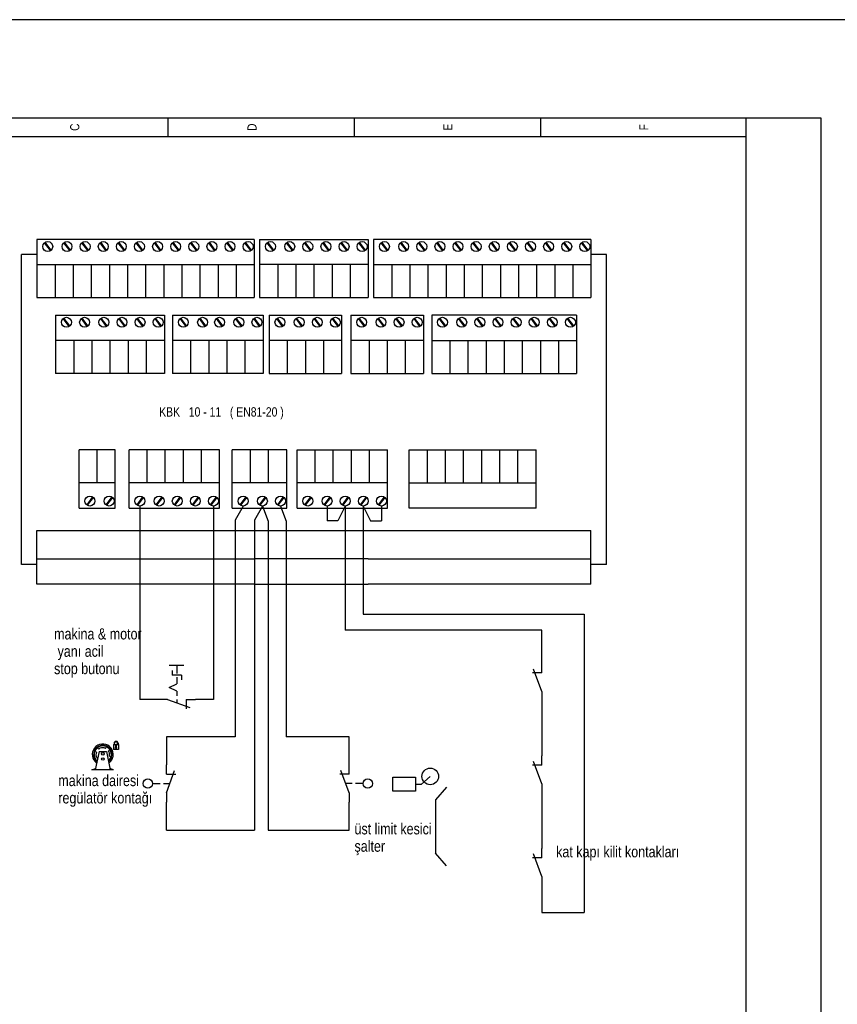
# Model space of a CAD drawing. Header units: centimetres. Extents: x 0 to 14570, y -30 to 2970.
# Tile 30 of 32: x 12740 to 13154, y 2471 to 2970. Entities that reach past the tile are written whole.
import ezdxf
from ezdxf.enums import TextEntityAlignment as Align

# ---------------------------------------------------------------- set-up
doc = ezdxf.new("R2010")
doc.units = ezdxf.units.CM
for name, color, linetype in [('ASN-CERCEVE', 7, 'CONTINUOUS'), ('ASN-ELEKTRIK', 3, 'CONTINUOUS'), ('ASN-ELEKTRIK-YAZI', 4, 'CONTINUOUS')]:
    doc.layers.add(name, color=color, linetype=linetype)
doc.styles.get("Standard").update_dxf_attribs({"font": 'arial.ttf', "width": 0.8})

msp = doc.modelspace()

# ---------------------------------------------------------------- linework, layer by layer
at = {"layer": 'ASN-CERCEVE'}
for points in [[(0, 0), (14570, 0), (14570, 2970), (0, 2970)], [(100, 0), (14545, 0), (14545, 2970), (100, 2970)]]:
    msp.add_lwpolyline(points, close=True, dxfattribs=at)
at = {"layer": 'ASN-ELEKTRIK'}
for p, q in [((12479.2, 2920.2), (13145.95, 2920.2)), ((12814.94, 2920.2), (12814.94, 2910.74)), ((12909.52, 2910.74), (12909.52, 2920.2)), ((13004.09, 2910.74), (13004.09, 2920.2)), ((13108.12, 1974.44), (13108.12, 2920.2)), ((13145.95, 2920.2), (13145.95, 1974.44)), ((12479.2, 2910.74), (13108.12, 2910.74)), ((12748.64, 2858.58), (12748.64, 2829.05)), ((12858.81, 2858.58), (12748.64, 2858.58)), ((12755.49, 2852.86), (12752.51, 2856.89)), ((12755.49, 2852.86), (12752.51, 2856.89)), ((12755.8, 2853.1), (12752.83, 2857.12)), ((12755.8, 2853.1), (12752.83, 2857.12)), ((12765.26, 2852.86), (12762.28, 2856.89)), ((12765.26, 2852.86), (12762.28, 2856.89)), ((12765.57, 2853.1), (12762.6, 2857.12)), ((12765.57, 2853.1), (12762.6, 2857.12)), ((12774.44, 2852.86), (12771.46, 2856.89)), ((12774.44, 2852.86), (12771.46, 2856.89)), ((12774.75, 2853.1), (12771.78, 2857.12)), ((12774.75, 2853.1), (12771.78, 2857.12)), ((12783.62, 2852.86), (12780.64, 2856.89)), ((12783.62, 2852.86), (12780.64, 2856.89)), ((12783.93, 2853.1), (12780.96, 2857.12)), ((12783.93, 2853.1), (12780.96, 2857.12)), ((12792.8, 2852.86), (12789.82, 2856.89)), ((12792.8, 2852.86), (12789.82, 2856.89)), ((12793.12, 2853.1), (12790.14, 2857.12)), ((12793.12, 2853.1), (12790.14, 2857.12)), ((12801.98, 2852.86), (12799, 2856.89)), ((12801.98, 2852.86), (12799, 2856.89)), ((12802.3, 2853.1), (12799.32, 2857.12)), ((12802.3, 2853.1), (12799.32, 2857.12)), ((12811.16, 2852.86), (12808.18, 2856.89)), ((12811.16, 2852.86), (12808.18, 2856.89)), ((12811.48, 2853.1), (12808.5, 2857.12)), ((12811.48, 2853.1), (12808.5, 2857.12)), ((12820.35, 2852.86), (12817.36, 2856.89)), ((12820.35, 2852.86), (12817.36, 2856.89)), ((12820.66, 2853.1), (12817.68, 2857.12)), ((12820.66, 2853.1), (12817.68, 2857.12)), ((12829.53, 2852.86), (12826.54, 2856.89)), ((12829.53, 2852.86), (12826.54, 2856.89)), ((12829.84, 2853.1), (12826.86, 2857.12)), ((12829.84, 2853.1), (12826.86, 2857.12)), ((12838.71, 2852.86), (12835.72, 2856.89)), ((12838.71, 2852.86), (12835.72, 2856.89)), ((12839.02, 2853.1), (12836.04, 2857.12)), ((12839.02, 2853.1), (12836.04, 2857.12)), ((12847.89, 2852.86), (12844.9, 2856.89)), ((12847.89, 2852.86), (12844.9, 2856.89)), ((12848.2, 2853.1), (12845.22, 2857.12)), ((12848.2, 2853.1), (12845.22, 2857.12)), ((12857.07, 2852.86), (12854.08, 2856.89)), ((12857.07, 2852.86), (12854.08, 2856.89)), ((12857.38, 2853.1), (12854.41, 2857.12)), ((12857.38, 2853.1), (12854.41, 2857.12)), ((12858.81, 2858.58), (12858.81, 2829.05)), ((12861.51, 2858.58), (12861.51, 2829.05)), ((12861.51, 2858.58), (12916.6, 2858.58)), ((12868.36, 2852.86), (12865.38, 2856.89)), ((12868.36, 2852.86), (12865.38, 2856.89)), ((12868.67, 2853.1), (12865.7, 2857.12)), ((12868.67, 2853.1), (12865.7, 2857.12)), ((12878.13, 2852.86), (12875.15, 2856.89)), ((12878.13, 2852.86), (12875.15, 2856.89)), ((12878.44, 2853.1), (12875.47, 2857.12)), ((12878.44, 2853.1), (12875.47, 2857.12)), ((12887.31, 2852.86), (12884.33, 2856.89)), ((12887.31, 2852.86), (12884.33, 2856.89)), ((12887.62, 2853.1), (12884.65, 2857.12)), ((12887.62, 2853.1), (12884.65, 2857.12)), ((12896.49, 2852.86), (12893.51, 2856.89)), ((12896.49, 2852.86), (12893.51, 2856.89)), ((12896.81, 2853.1), (12893.83, 2857.12)), ((12896.81, 2853.1), (12893.83, 2857.12)), ((12905.67, 2852.86), (12902.69, 2856.89)), ((12905.67, 2852.86), (12902.69, 2856.89)), ((12905.99, 2853.1), (12903.01, 2857.12)), ((12905.99, 2853.1), (12903.01, 2857.12)), ((12914.85, 2852.86), (12911.87, 2856.89)), ((12914.85, 2852.86), (12911.87, 2856.89)), ((12915.17, 2853.1), (12912.19, 2857.12)), ((12915.17, 2853.1), (12912.19, 2857.12)), ((12916.6, 2858.58), (12916.6, 2829.05)), ((12916.6, 2858.58), (12916.6, 2829.05)), ((12919.3, 2858.58), (12919.3, 2829.05)), ((13029.47, 2858.58), (12919.3, 2858.58)), ((12926.15, 2852.86), (12923.16, 2856.89)), ((12926.15, 2852.86), (12923.16, 2856.89)), ((12926.46, 2853.1), (12923.48, 2857.12)), ((12926.46, 2853.1), (12923.48, 2857.12)), ((12935.92, 2852.86), (12932.93, 2856.89)), ((12935.92, 2852.86), (12932.93, 2856.89)), ((12936.23, 2853.1), (12933.25, 2857.12)), ((12936.23, 2853.1), (12933.25, 2857.12)), ((12945.1, 2852.86), (12942.11, 2856.89)), ((12945.1, 2852.86), (12942.11, 2856.89)), ((12945.41, 2853.1), (12942.43, 2857.12)), ((12945.41, 2853.1), (12942.43, 2857.12)), ((12954.28, 2852.86), (12951.29, 2856.89)), ((12954.28, 2852.86), (12951.29, 2856.89)), ((12954.59, 2853.1), (12951.62, 2857.12)), ((12954.59, 2853.1), (12951.62, 2857.12)), ((12963.46, 2852.86), (12960.47, 2856.89)), ((12963.46, 2852.86), (12960.47, 2856.89)), ((12963.77, 2853.1), (12960.8, 2857.12)), ((12963.77, 2853.1), (12960.8, 2857.12)), ((12972.64, 2852.86), (12969.65, 2856.89)), ((12972.64, 2852.86), (12969.65, 2856.89)), ((12972.95, 2853.1), (12969.98, 2857.12)), ((12972.95, 2853.1), (12969.98, 2857.12)), ((12981.82, 2852.86), (12978.84, 2856.89)), ((12981.82, 2852.86), (12978.84, 2856.89)), ((12982.13, 2853.1), (12979.16, 2857.12)), ((12982.13, 2853.1), (12979.16, 2857.12)), ((12991, 2852.86), (12988.02, 2856.89)), ((12991, 2852.86), (12988.02, 2856.89)), ((12991.31, 2853.1), (12988.34, 2857.12)), ((12991.31, 2853.1), (12988.34, 2857.12)), ((13000.18, 2852.86), (12997.2, 2856.89)), ((13000.18, 2852.86), (12997.2, 2856.89)), ((13000.49, 2853.1), (12997.52, 2857.12)), ((13000.49, 2853.1), (12997.52, 2857.12)), ((13009.36, 2852.86), (13006.38, 2856.89)), ((13009.36, 2852.86), (13006.38, 2856.89)), ((13009.68, 2853.1), (13006.7, 2857.12)), ((13009.68, 2853.1), (13006.7, 2857.12)), ((13018.54, 2852.86), (13015.56, 2856.89)), ((13018.54, 2852.86), (13015.56, 2856.89)), ((13018.86, 2853.1), (13015.88, 2857.12)), ((13018.86, 2853.1), (13015.88, 2857.12)), ((13027.72, 2852.86), (13024.74, 2856.89)), ((13027.72, 2852.86), (13024.74, 2856.89)), ((13028.04, 2853.1), (13025.06, 2857.12)), ((13028.04, 2853.1), (13025.06, 2857.12)), ((13029.47, 2858.58), (13029.47, 2829.05)), ((12740.75, 2693.61), (12740.75, 2850.96)), ((12748.64, 2850.96), (12740.75, 2850.96)), ((13037.35, 2850.96), (13029.47, 2850.96)), ((13037.35, 2693.61), (13037.35, 2850.96)), ((12748.64, 2845.78), (12858.81, 2845.78)), ((12757.82, 2845.78), (12757.82, 2829.05)), ((12767, 2845.78), (12767, 2829.05)), ((12767, 2845.78), (12767, 2829.05)), ((12776.18, 2845.78), (12776.18, 2829.05)), ((12776.18, 2845.78), (12776.18, 2829.05)), ((12785.36, 2845.78), (12785.36, 2829.05)), ((12785.36, 2845.78), (12785.36, 2829.05)), ((12794.54, 2845.78), (12794.54, 2829.05)), ((12794.54, 2845.78), (12794.54, 2829.05)), ((12803.73, 2845.78), (12803.73, 2829.05)), ((12803.73, 2845.78), (12803.73, 2829.05)), ((12812.91, 2845.78), (12812.91, 2829.05)), ((12812.91, 2845.78), (12812.91, 2829.05)), ((12812.91, 2845.78), (12812.91, 2829.05)), ((12822.09, 2845.78), (12822.09, 2829.05)), ((12822.09, 2845.78), (12822.09, 2829.05)), ((12822.09, 2845.78), (12822.09, 2829.05)), ((12831.27, 2845.78), (12831.27, 2829.05)), ((12831.27, 2845.78), (12831.27, 2829.05)), ((12831.27, 2845.78), (12831.27, 2829.05)), ((12840.45, 2845.78), (12840.45, 2829.05)), ((12840.45, 2845.78), (12840.45, 2829.05)), ((12840.45, 2845.78), (12840.45, 2829.05)), ((12849.63, 2845.78), (12849.63, 2829.05)), ((12849.63, 2845.78), (12849.63, 2829.05)), ((12849.63, 2845.78), (12849.63, 2829.05)), ((12916.6, 2845.78), (12861.51, 2845.78)), ((12870.69, 2845.78), (12870.69, 2829.05)), ((12879.87, 2845.78), (12879.87, 2829.05)), ((12879.87, 2845.78), (12879.87, 2829.05)), ((12889.05, 2845.78), (12889.05, 2829.05)), ((12889.05, 2845.78), (12889.05, 2829.05)), ((12898.23, 2845.78), (12898.23, 2829.05)), ((12898.23, 2845.78), (12898.23, 2829.05)), ((12907.42, 2845.78), (12907.42, 2829.05)), ((12907.42, 2845.78), (12907.42, 2829.05)), ((12919.3, 2845.78), (13029.47, 2845.78)), ((12928.48, 2845.78), (12928.48, 2829.05)), ((12937.66, 2845.78), (12937.66, 2829.05)), ((12937.66, 2845.78), (12937.66, 2829.05)), ((12946.84, 2845.78), (12946.84, 2829.05)), ((12946.84, 2845.78), (12946.84, 2829.05)), ((12956.02, 2845.78), (12956.02, 2829.05)), ((12956.02, 2845.78), (12956.02, 2829.05)), ((12965.2, 2845.78), (12965.2, 2829.05)), ((12965.2, 2845.78), (12965.2, 2829.05)), ((12974.38, 2845.78), (12974.38, 2829.05)), ((12974.38, 2845.78), (12974.38, 2829.05)), ((12983.56, 2845.78), (12983.56, 2829.05)), ((12983.56, 2845.78), (12983.56, 2829.05)), ((12983.56, 2845.78), (12983.56, 2829.05)), ((12992.74, 2845.78), (12992.74, 2829.05)), ((12992.74, 2845.78), (12992.74, 2829.05)), ((12992.74, 2845.78), (12992.74, 2829.05)), ((13001.92, 2845.78), (13001.92, 2829.05)), ((13001.92, 2845.78), (13001.92, 2829.05)), ((13001.92, 2845.78), (13001.92, 2829.05)), ((13011.1, 2845.78), (13011.1, 2829.05)), ((13011.1, 2845.78), (13011.1, 2829.05)), ((13011.1, 2845.78), (13011.1, 2829.05)), ((13020.29, 2845.78), (13020.29, 2829.05)), ((13020.29, 2845.78), (13020.29, 2829.05)), ((13020.29, 2845.78), (13020.29, 2829.05)), ((12748.64, 2829.05), (12858.81, 2829.05)), ((12861.51, 2829.05), (12916.6, 2829.05)), ((12919.3, 2829.05), (13029.47, 2829.05)), ((12758.12, 2820.15), (12813.21, 2820.15)), ((12758.12, 2820.15), (12758.12, 2790.63)), ((12764.97, 2814.44), (12761.99, 2818.47)), ((12764.97, 2814.44), (12761.99, 2818.47)), ((12765.28, 2814.68), (12762.31, 2818.69)), ((12765.28, 2814.68), (12762.31, 2818.69)), ((12774.15, 2814.44), (12771.17, 2818.47)), ((12774.15, 2814.44), (12771.17, 2818.47)), ((12774.46, 2814.68), (12771.49, 2818.69)), ((12774.46, 2814.68), (12771.49, 2818.69)), ((12783.92, 2814.44), (12780.94, 2818.47)), ((12783.92, 2814.44), (12780.94, 2818.47)), ((12784.23, 2814.68), (12781.26, 2818.69)), ((12784.23, 2814.68), (12781.26, 2818.69)), ((12793.1, 2814.44), (12790.12, 2818.47)), ((12793.1, 2814.44), (12790.12, 2818.47)), ((12793.42, 2814.68), (12790.44, 2818.69)), ((12793.42, 2814.68), (12790.44, 2818.69)), ((12802.28, 2814.44), (12799.3, 2818.47)), ((12802.28, 2814.44), (12799.3, 2818.47)), ((12802.6, 2814.68), (12799.62, 2818.69)), ((12802.6, 2814.68), (12799.62, 2818.69)), ((12811.46, 2814.44), (12808.48, 2818.47)), ((12811.46, 2814.44), (12808.48, 2818.47)), ((12811.78, 2814.68), (12808.8, 2818.69)), ((12811.78, 2814.68), (12808.8, 2818.69)), ((12813.21, 2820.15), (12813.21, 2790.63)), ((12813.21, 2820.15), (12813.21, 2790.63)), ((12817.36, 2820.15), (12863.26, 2820.15)), ((12817.36, 2820.15), (12817.36, 2790.63)), ((12824.21, 2814.44), (12821.22, 2818.47)), ((12824.21, 2814.44), (12821.22, 2818.47)), ((12824.52, 2814.68), (12821.55, 2818.69)), ((12824.52, 2814.68), (12821.55, 2818.69)), ((12833.98, 2814.44), (12830.99, 2818.47)), ((12833.98, 2814.44), (12830.99, 2818.47)), ((12834.29, 2814.68), (12831.32, 2818.69)), ((12834.29, 2814.68), (12831.32, 2818.69)), ((12842.57, 2814.44), (12839.59, 2818.47)), ((12842.57, 2814.44), (12839.59, 2818.47)), ((12842.88, 2814.68), (12839.91, 2818.69)), ((12842.88, 2814.68), (12839.91, 2818.69)), ((12852.34, 2814.44), (12849.36, 2818.47)), ((12852.34, 2814.44), (12849.36, 2818.47)), ((12852.65, 2814.68), (12849.68, 2818.69)), ((12852.65, 2814.68), (12849.68, 2818.69)), ((12861.52, 2814.44), (12858.54, 2818.47)), ((12861.52, 2814.44), (12858.54, 2818.47)), ((12861.83, 2814.68), (12858.86, 2818.69)), ((12861.83, 2814.68), (12858.86, 2818.69)), ((12863.26, 2820.15), (12863.26, 2790.63)), ((12863.26, 2820.15), (12863.26, 2790.63)), ((12866.32, 2820.15), (12866.32, 2790.63)), ((12866.32, 2820.15), (12903.05, 2820.15)), ((12873.17, 2814.44), (12870.19, 2818.47)), ((12873.17, 2814.44), (12870.19, 2818.47)), ((12873.49, 2814.68), (12870.51, 2818.69)), ((12873.49, 2814.68), (12870.51, 2818.69)), ((12882.94, 2814.44), (12879.96, 2818.47)), ((12882.94, 2814.44), (12879.96, 2818.47)), ((12883.26, 2814.68), (12880.28, 2818.69)), ((12883.26, 2814.68), (12880.28, 2818.69)), ((12892.13, 2814.44), (12889.14, 2818.47)), ((12892.13, 2814.44), (12889.14, 2818.47)), ((12892.44, 2814.68), (12889.46, 2818.69)), ((12892.44, 2814.68), (12889.46, 2818.69)), ((12901.31, 2814.44), (12898.32, 2818.47)), ((12901.31, 2814.44), (12898.32, 2818.47)), ((12901.62, 2814.68), (12898.64, 2818.69)), ((12901.62, 2814.68), (12898.64, 2818.69)), ((12903.05, 2820.15), (12903.05, 2790.63)), ((12903.05, 2820.15), (12903.05, 2790.63)), ((12907.77, 2820.15), (12907.77, 2790.63)), ((12907.77, 2820.15), (12944.49, 2820.15)), ((12914.62, 2814.44), (12911.63, 2818.47)), ((12914.62, 2814.44), (12911.63, 2818.47)), ((12914.93, 2814.68), (12911.96, 2818.69)), ((12914.93, 2814.68), (12911.96, 2818.69)), ((12924.39, 2814.44), (12921.4, 2818.47)), ((12924.39, 2814.44), (12921.4, 2818.47)), ((12924.7, 2814.68), (12921.73, 2818.69)), ((12924.7, 2814.68), (12921.73, 2818.69)), ((12933.57, 2814.44), (12930.58, 2818.47)), ((12933.57, 2814.44), (12930.58, 2818.47)), ((12933.88, 2814.68), (12930.91, 2818.69)), ((12933.88, 2814.68), (12930.91, 2818.69)), ((12942.75, 2814.44), (12939.77, 2818.47)), ((12942.75, 2814.44), (12939.77, 2818.47)), ((12943.06, 2814.68), (12940.09, 2818.69)), ((12943.06, 2814.68), (12940.09, 2818.69)), ((12944.49, 2820.15), (12944.49, 2790.63)), ((12944.49, 2820.15), (12944.49, 2790.63)), ((12948.73, 2820.15), (12948.73, 2790.63)), ((13022.18, 2820.15), (12948.73, 2820.15)), ((12955.58, 2814.44), (12952.59, 2818.47)), ((12955.58, 2814.44), (12952.59, 2818.47)), ((12955.89, 2814.68), (12952.92, 2818.69)), ((12955.89, 2814.68), (12952.92, 2818.69)), ((12965.35, 2814.44), (12962.36, 2818.47)), ((12965.35, 2814.44), (12962.36, 2818.47)), ((12965.66, 2814.68), (12962.69, 2818.69)), ((12965.66, 2814.68), (12962.69, 2818.69)), ((12974.53, 2814.44), (12971.54, 2818.47)), ((12974.53, 2814.44), (12971.54, 2818.47)), ((12974.84, 2814.68), (12971.87, 2818.69)), ((12974.84, 2814.68), (12971.87, 2818.69)), ((12983.71, 2814.44), (12980.73, 2818.47)), ((12983.71, 2814.44), (12980.73, 2818.47)), ((12984.02, 2814.68), (12981.05, 2818.69)), ((12984.02, 2814.68), (12981.05, 2818.69)), ((12992.89, 2814.44), (12989.91, 2818.47)), ((12992.89, 2814.44), (12989.91, 2818.47)), ((12993.2, 2814.68), (12990.23, 2818.69)), ((12993.2, 2814.68), (12990.23, 2818.69)), ((13002.07, 2814.44), (12999.09, 2818.47)), ((13002.07, 2814.44), (12999.09, 2818.47)), ((13002.38, 2814.68), (12999.41, 2818.69)), ((13002.38, 2814.68), (12999.41, 2818.69)), ((13011.25, 2814.44), (13008.27, 2818.47)), ((13011.25, 2814.44), (13008.27, 2818.47)), ((13011.57, 2814.68), (13008.59, 2818.69)), ((13011.57, 2814.68), (13008.59, 2818.69)), ((13020.43, 2814.44), (13017.45, 2818.47)), ((13020.43, 2814.44), (13017.45, 2818.47)), ((13020.75, 2814.68), (13017.77, 2818.69)), ((13020.75, 2814.68), (13017.77, 2818.69)), ((13022.18, 2820.15), (13022.18, 2790.63)), ((12813.21, 2807.35), (12758.12, 2807.35)), ((12767.3, 2807.35), (12767.3, 2790.63)), ((12767.3, 2807.35), (12767.3, 2790.63)), ((12776.48, 2807.35), (12776.48, 2790.63)), ((12785.66, 2807.35), (12785.66, 2790.63)), ((12785.66, 2807.35), (12785.66, 2790.63)), ((12794.84, 2807.35), (12794.84, 2790.63)), ((12794.84, 2807.35), (12794.84, 2790.63)), ((12804.02, 2807.35), (12804.02, 2790.63)), ((12804.02, 2807.35), (12804.02, 2790.63)), ((12863.26, 2807.35), (12817.36, 2807.35)), ((12826.54, 2807.35), (12826.54, 2790.63)), ((12835.72, 2807.35), (12835.72, 2790.63)), ((12835.72, 2807.35), (12835.72, 2790.63)), ((12835.72, 2807.35), (12835.72, 2790.63)), ((12844.9, 2807.35), (12844.9, 2790.63)), ((12854.08, 2807.35), (12854.08, 2790.63)), ((12854.08, 2807.35), (12854.08, 2790.63)), ((12903.05, 2807.35), (12866.32, 2807.35)), ((12875.51, 2807.35), (12875.51, 2790.63)), ((12884.69, 2807.35), (12884.69, 2790.63)), ((12884.69, 2807.35), (12884.69, 2790.63)), ((12893.87, 2807.35), (12893.87, 2790.63)), ((12893.87, 2807.35), (12893.87, 2790.63)), ((12944.49, 2807.35), (12907.77, 2807.35)), ((12916.95, 2807.35), (12916.95, 2790.63)), ((12926.13, 2807.35), (12926.13, 2790.63)), ((12926.13, 2807.35), (12926.13, 2790.63)), ((12935.31, 2807.35), (12935.31, 2790.63)), ((12935.31, 2807.35), (12935.31, 2790.63)), ((12948.73, 2807.35), (13022.18, 2807.35)), ((12957.91, 2807.35), (12957.91, 2790.63)), ((12967.09, 2807.35), (12967.09, 2790.63)), ((12967.09, 2807.35), (12967.09, 2790.63)), ((12976.27, 2807.35), (12976.27, 2790.63)), ((12976.27, 2807.35), (12976.27, 2790.63)), ((12985.45, 2807.35), (12985.45, 2790.63)), ((12985.45, 2807.35), (12985.45, 2790.63)), ((12994.63, 2807.35), (12994.63, 2790.63)), ((12994.63, 2807.35), (12994.63, 2790.63)), ((13003.81, 2807.35), (13003.81, 2790.63)), ((13003.81, 2807.35), (13003.81, 2790.63)), ((13012.99, 2807.35), (13012.99, 2790.63)), ((12813.21, 2790.63), (12758.12, 2790.63)), ((12863.26, 2790.63), (12817.36, 2790.63)), ((12866.32, 2790.63), (12903.05, 2790.63)), ((12907.77, 2790.63), (12944.49, 2790.63)), ((12948.73, 2790.63), (13022.18, 2790.63)), ((12769.98, 2722.25), (12769.98, 2751.77)), ((12788.34, 2751.77), (12769.98, 2751.77)), ((12779.16, 2735.05), (12779.16, 2751.77)), ((12788.34, 2722.25), (12788.34, 2751.77)), ((12788.34, 2722.25), (12788.34, 2751.77)), ((12795.33, 2722.25), (12795.33, 2751.77)), ((12841.24, 2751.77), (12795.33, 2751.77)), ((12804.52, 2735.05), (12804.52, 2751.77)), ((12813.7, 2735.05), (12813.7, 2751.77)), ((12813.7, 2735.05), (12813.7, 2751.77)), ((12822.88, 2735.05), (12822.88, 2751.77)), ((12822.88, 2735.05), (12822.88, 2751.77)), ((12832.06, 2735.05), (12832.06, 2751.77)), ((12832.06, 2735.05), (12832.06, 2751.77)), ((12841.24, 2722.25), (12841.24, 2751.77)), ((12841.24, 2722.25), (12841.24, 2751.77)), ((12847.67, 2722.25), (12847.67, 2751.77)), ((12875.22, 2751.77), (12847.67, 2751.77)), ((12856.85, 2735.05), (12856.85, 2751.77)), ((12866.03, 2735.05), (12866.03, 2751.77)), ((12866.03, 2735.05), (12866.03, 2751.77)), ((12875.22, 2722.25), (12875.22, 2751.77)), ((12875.22, 2722.25), (12875.22, 2751.77)), ((12880.47, 2722.25), (12880.47, 2751.77)), ((12880.47, 2751.77), (12926.37, 2751.77)), ((12889.65, 2735.05), (12889.65, 2751.77)), ((12898.83, 2735.05), (12898.83, 2751.77)), ((12898.83, 2735.05), (12898.83, 2751.77)), ((12908.01, 2735.05), (12908.01, 2751.77)), ((12908.01, 2735.05), (12908.01, 2751.77)), ((12917.19, 2735.05), (12917.19, 2751.77)), ((12917.19, 2735.05), (12917.19, 2751.77)), ((12926.37, 2722.25), (12926.37, 2751.77)), ((12926.37, 2722.25), (12926.37, 2751.77)), ((12937.35, 2722.25), (12937.35, 2751.77)), ((12937.35, 2751.77), (13001.62, 2751.77)), ((12946.53, 2735.05), (12946.53, 2751.77)), ((12955.71, 2735.05), (12955.71, 2751.77)), ((12955.71, 2735.05), (12955.71, 2751.77)), ((12964.89, 2735.05), (12964.89, 2751.77)), ((12964.89, 2735.05), (12964.89, 2751.77)), ((12974.08, 2735.05), (12974.08, 2751.77)), ((12974.08, 2735.05), (12974.08, 2751.77)), ((12983.26, 2735.05), (12983.26, 2751.77)), ((12983.26, 2735.05), (12983.26, 2751.77)), ((12992.44, 2735.05), (12992.44, 2751.77)), ((12992.44, 2735.05), (12992.44, 2751.77)), ((13001.62, 2722.25), (13001.62, 2751.77)), ((12788.34, 2735.05), (12769.98, 2735.05)), ((12841.24, 2735.05), (12795.33, 2735.05)), ((12875.22, 2735.05), (12847.67, 2735.05)), ((12926.37, 2735.05), (12880.47, 2735.05)), ((12937.35, 2735.05), (13001.62, 2735.05)), ((12776.83, 2727.96), (12773.84, 2723.93)), ((12776.83, 2727.96), (12773.84, 2723.93)), ((12777.14, 2727.72), (12774.16, 2723.71)), ((12777.14, 2727.72), (12774.16, 2723.71)), ((12786.6, 2727.96), (12783.61, 2723.93)), ((12786.6, 2727.96), (12783.61, 2723.93)), ((12786.91, 2727.72), (12783.93, 2723.71)), ((12786.91, 2727.72), (12783.93, 2723.71)), ((12802.18, 2727.96), (12799.2, 2723.93)), ((12802.18, 2727.96), (12799.2, 2723.93)), ((12802.5, 2727.72), (12799.52, 2723.71)), ((12802.5, 2727.72), (12799.52, 2723.71)), ((12811.95, 2727.96), (12808.97, 2723.93)), ((12811.95, 2727.96), (12808.97, 2723.93)), ((12812.27, 2727.72), (12809.29, 2723.71)), ((12812.27, 2727.72), (12809.29, 2723.71)), ((12821.14, 2727.96), (12818.15, 2723.93)), ((12821.14, 2727.96), (12818.15, 2723.93)), ((12821.45, 2727.72), (12818.47, 2723.71)), ((12821.45, 2727.72), (12818.47, 2723.71)), ((12830.32, 2727.96), (12827.33, 2723.93)), ((12830.32, 2727.96), (12827.33, 2723.93)), ((12830.63, 2727.72), (12827.65, 2723.71)), ((12830.63, 2727.72), (12827.65, 2723.71)), ((12839.5, 2727.96), (12836.51, 2723.93)), ((12839.5, 2727.96), (12836.51, 2723.93)), ((12839.81, 2727.72), (12836.83, 2723.71)), ((12839.81, 2727.72), (12836.83, 2723.71)), ((12854.52, 2727.96), (12851.54, 2723.93)), ((12854.52, 2727.96), (12851.54, 2723.93)), ((12854.84, 2727.72), (12851.86, 2723.71)), ((12854.84, 2727.72), (12851.86, 2723.71)), ((12864.29, 2727.96), (12861.31, 2723.93)), ((12864.29, 2727.96), (12861.31, 2723.93)), ((12864.61, 2727.72), (12861.63, 2723.71)), ((12864.61, 2727.72), (12861.63, 2723.71)), ((12873.47, 2727.96), (12870.49, 2723.93)), ((12873.47, 2727.96), (12870.49, 2723.93)), ((12873.79, 2727.72), (12870.81, 2723.71)), ((12873.79, 2727.72), (12870.81, 2723.71)), ((12887.32, 2727.96), (12884.33, 2723.93)), ((12887.32, 2727.96), (12884.33, 2723.93)), ((12887.63, 2727.72), (12884.66, 2723.71)), ((12887.63, 2727.72), (12884.66, 2723.71)), ((12897.09, 2727.96), (12894.1, 2723.93)), ((12897.09, 2727.96), (12894.1, 2723.93)), ((12897.4, 2727.72), (12894.43, 2723.71)), ((12897.4, 2727.72), (12894.43, 2723.71)), ((12906.27, 2727.96), (12903.28, 2723.93)), ((12906.27, 2727.96), (12903.28, 2723.93)), ((12906.58, 2727.72), (12903.61, 2723.71)), ((12906.58, 2727.72), (12903.61, 2723.71)), ((12915.45, 2727.96), (12912.46, 2723.93)), ((12915.45, 2727.96), (12912.46, 2723.93)), ((12915.76, 2727.72), (12912.79, 2723.71)), ((12915.76, 2727.72), (12912.79, 2723.71)), ((12924.63, 2727.96), (12921.65, 2723.93)), ((12924.63, 2727.96), (12921.65, 2723.93)), ((12924.94, 2727.72), (12921.97, 2723.71)), ((12924.94, 2727.72), (12921.97, 2723.71)), ((12769.98, 2722.25), (12788.34, 2722.25)), ((12795.33, 2722.25), (12841.24, 2722.25)), ((12800.81, 2723.35), (12800.81, 2625.21)), ((12838.12, 2723.35), (12838.12, 2625.21)), ((12847.67, 2722.25), (12875.22, 2722.25)), ((12853.15, 2723.35), (12849.07, 2716.16)), ((12862.92, 2723.35), (12858.84, 2716.16)), ((12862.92, 2723.35), (12865.85, 2715.62)), ((12872.1, 2723.35), (12875.04, 2715.62)), ((12880.47, 2722.25), (12926.37, 2722.25)), ((12895.71, 2723.35), (12895.71, 2715.86)), ((12904.89, 2723.35), (12901.19, 2715.86)), ((12904.89, 2723.35), (12904.89, 2660.33)), ((12914.07, 2723.35), (12914.07, 2668.53)), ((12914.07, 2723.35), (12917.78, 2715.86)), ((12923.26, 2723.35), (12923.26, 2715.86)), ((13001.62, 2722.25), (12937.35, 2722.25)), ((12849.07, 2716.16), (12849.07, 2606.21)), ((12858.84, 2716.16), (12858.84, 2558.95)), ((12865.85, 2715.62), (12865.85, 2558.95)), ((12875.04, 2715.62), (12875.04, 2606.21)), ((12901.19, 2715.86), (12895.71, 2715.86)), ((12917.78, 2715.86), (12923.26, 2715.86)), ((12748.64, 2683.73), (12748.64, 2710.88)), ((12748.64, 2710.88), (12858.81, 2710.88)), ((12858.81, 2710.88), (12916.6, 2710.88)), ((12916.6, 2710.88), (13029.47, 2710.88)), ((13029.47, 2683.73), (13029.47, 2710.88)), ((12748.64, 2693.61), (12740.75, 2693.61)), ((12748.64, 2696.53), (12858.81, 2696.53)), ((12916.6, 2696.53), (12858.81, 2696.53)), ((12916.6, 2696.53), (13029.47, 2696.53)), ((13037.35, 2693.61), (13029.47, 2693.61)), ((12858.81, 2683.73), (12748.64, 2683.73)), ((12858.81, 2683.73), (12916.6, 2683.73)), ((13029.47, 2683.73), (12916.6, 2683.73)), ((12914.07, 2668.53), (13026.07, 2668.53)), ((13026.07, 2668.53), (13026.07, 2517.26)), ((13004.5, 2660.33), (12904.89, 2660.33)), ((13004.5, 2643.48), (13004.5, 2660.33)), ((12815.6, 2642.63), (12823.17, 2642.63)), ((12819.47, 2642.61), (12819.47, 2638.45)), ((13004.5, 2638.75), (13004.5, 2643.48)), ((12817.1, 2639.87), (12817.1, 2637.51)), ((12821.83, 2637.51), (12817.1, 2637.51)), ((12821.83, 2637.51), (12821.83, 2635.14)), ((13004.5, 2638.75), (12999.77, 2638.75)), ((13004.5, 2629.3), (13000.37, 2640.65)), ((12815.68, 2631.36), (12819.47, 2633.25)), ((12819.47, 2636.56), (12819.47, 2633.25)), ((12819.47, 2629.47), (12815.68, 2631.36)), ((12819.47, 2629.47), (12819.47, 2627.1)), ((13004.5, 2629.3), (13004.5, 2624.57)), ((12810.01, 2625.21), (12800.81, 2625.21)), ((12814.74, 2625.21), (12810.01, 2625.21)), ((12814.74, 2625.21), (12826.09, 2621.08)), ((12819.47, 2625.21), (12819.47, 2623.51)), ((12824.19, 2625.21), (12828.92, 2625.21)), ((12824.19, 2625.21), (12824.19, 2620.48)), ((12838.12, 2625.21), (12828.92, 2625.21)), ((13004.5, 2624.57), (13004.5, 2596.59)), ((12787.49, 2602.38), (12789.95, 2602.38)), ((12787.49, 2602.38), (12787.49, 2599.92)), ((12787.73, 2602.99), (12787.73, 2602.38)), ((12787.92, 2602.38), (12787.92, 2602.99)), ((12789.52, 2602.38), (12789.52, 2602.99)), ((12789.72, 2602.99), (12789.72, 2602.38)), ((12789.95, 2602.38), (12789.95, 2599.92)), ((12849.07, 2606.21), (12814.3, 2606.21)), ((12814.3, 2606.21), (12814.3, 2592.04)), ((12906.87, 2606.21), (12875.04, 2606.21)), ((12906.87, 2592.04), (12906.87, 2606.21)), ((12778.77, 2598.51), (12777.89, 2598.84)), ((12780.12, 2598.92), (12778.17, 2589.5)), ((12779.96, 2600.09), (12779.32, 2600.79)), ((12780.12, 2598.92), (12783.86, 2598.92)), ((12783.42, 2600.45), (12783.81, 2601.3)), ((12783.86, 2598.92), (12785.81, 2589.5)), ((12784.83, 2599.26), (12785.58, 2599.82)), ((12789.95, 2599.92), (12787.49, 2599.92)), ((12788.37, 2600.48), (12788.59, 2601.44)), ((12788.37, 2600.48), (12789.08, 2600.48)), ((12789.08, 2600.48), (12788.85, 2601.44)), ((12784.72, 2594.8), (12785.21, 2594.37)), ((12785.33, 2596.52), (12786.18, 2596.08)), ((12814.3, 2587.31), (12814.3, 2592.04)), ((12906.87, 2587.31), (12906.87, 2592.04)), ((13004.5, 2591.87), (12999.77, 2591.87)), ((13004.5, 2582.41), (13000.37, 2593.76)), ((13004.5, 2591.87), (13004.5, 2596.59)), ((12776.51, 2589.5), (12778.33, 2590.3)), ((12787.48, 2589.5), (12776.51, 2589.5)), ((12787.48, 2589.5), (12785.65, 2590.3)), ((12814.3, 2577.86), (12818.43, 2589.2)), ((12814.3, 2587.31), (12819.03, 2587.31)), ((12906.87, 2587.31), (12902.14, 2587.31)), ((12906.87, 2577.86), (12902.74, 2589.2)), ((12807.21, 2582.58), (12811.1, 2582.58)), ((12812.79, 2582.58), (12816.02, 2582.58)), ((12908.38, 2582.58), (12905.15, 2582.58)), ((12913.96, 2582.58), (12910.07, 2582.58)), ((12929.1, 2585.87), (12940.51, 2585.87)), ((12929.1, 2578.68), (12929.1, 2585.87)), ((12940.51, 2585.87), (12940.51, 2578.68)), ((12940.51, 2582.27), (12943.54, 2582.27)), ((12943.54, 2582.27), (12948, 2586.24)), ((13004.5, 2582.41), (13004.5, 2577.68)), ((12814.3, 2577.86), (12814.3, 2573.13)), ((12906.87, 2577.86), (12906.87, 2573.13)), ((12940.51, 2578.68), (12929.1, 2578.68)), ((12956.23, 2580.79), (12950.6, 2574.28)), ((13004.5, 2577.68), (13004.5, 2549.7)), ((12814.3, 2558.95), (12814.3, 2573.13)), ((12906.87, 2558.95), (12906.87, 2573.13)), ((12950.6, 2574.28), (12950.6, 2547.28)), ((12814.3, 2558.95), (12858.84, 2558.95)), ((12865.85, 2558.95), (12906.87, 2558.95)), ((12956.23, 2540.78), (12950.6, 2547.28)), ((13004.5, 2535.52), (13000.37, 2546.87)), ((13004.5, 2544.98), (13004.5, 2549.7)), ((13004.5, 2544.98), (12999.77, 2544.98)), ((13004.5, 2535.52), (13004.5, 2530.79)), ((13004.5, 2530.79), (13004.5, 2517.26)), ((13004.5, 2517.26), (13026.07, 2517.26))]:
    msp.add_line(p, q, dxfattribs=at)
for points in [[(12785.09, 2592.99), (12785.9, 2593.7), (12786.54, 2594.56), (12787.01, 2595.52), (12787.27, 2596.56), (12787.31, 2597.64), (12787.14, 2598.7), (12786.76, 2599.7), (12786.19, 2600.61), (12785.45, 2601.38), (12784.57, 2601.99), (12783.58, 2602.41), (12782.53, 2602.63), (12781.45, 2602.63), (12780.4, 2602.41), (12779.42, 2601.99), (12778.53, 2601.38), (12777.79, 2600.61), (12777.22, 2599.7), (12776.84, 2598.7), (12776.67, 2597.64), (12776.72, 2596.56), (12776.98, 2595.52), (12777.44, 2594.56), (12778.09, 2593.7), (12778.89, 2592.99)], [(12784.93, 2593.75), (12785.6, 2594.42), (12786.11, 2595.21), (12786.46, 2596.09), (12786.62, 2597.03), (12786.58, 2597.97), (12786.35, 2598.89), (12785.95, 2599.74), (12785.37, 2600.5), (12784.66, 2601.12), (12783.83, 2601.58), (12782.93, 2601.86), (12781.99, 2601.96), (12781.05, 2601.86), (12780.15, 2601.58), (12779.32, 2601.12), (12778.61, 2600.5), (12778.04, 2599.74), (12777.63, 2598.89), (12777.4, 2597.97), (12777.37, 2597.03), (12777.52, 2596.09), (12777.87, 2595.21), (12778.38, 2594.42), (12779.05, 2593.75)], [(12789.72, 2602.99), (12789.7, 2603.2), (12789.63, 2603.4), (12789.53, 2603.58), (12789.39, 2603.73), (12789.22, 2603.86), (12789.03, 2603.94), (12788.83, 2603.98), (12788.62, 2603.98), (12788.42, 2603.94), (12788.23, 2603.86), (12788.06, 2603.73), (12787.92, 2603.58), (12787.81, 2603.4), (12787.75, 2603.2), (12787.73, 2602.99)], [(12789.52, 2602.99), (12789.5, 2603.16), (12789.45, 2603.32), (12789.37, 2603.47), (12789.25, 2603.59), (12789.12, 2603.69), (12788.97, 2603.75), (12788.8, 2603.79), (12788.63, 2603.79), (12788.47, 2603.75), (12788.32, 2603.68), (12788.18, 2603.58), (12788.07, 2603.46), (12787.99, 2603.31), (12787.94, 2603.15), (12787.92, 2602.99)], [(12788.85, 2601.44), (12788.9, 2601.47), (12788.94, 2601.51), (12788.97, 2601.56), (12788.98, 2601.61), (12788.99, 2601.66), (12788.99, 2601.72), (12788.98, 2601.77), (12788.95, 2601.82), (12788.92, 2601.86), (12788.88, 2601.9), (12788.83, 2601.92), (12788.78, 2601.94), (12788.72, 2601.95), (12788.67, 2601.94), (12788.62, 2601.92), (12788.57, 2601.9), (12788.53, 2601.86), (12788.49, 2601.82), (12788.47, 2601.77), (12788.46, 2601.72), (12788.45, 2601.66), (12788.46, 2601.61), (12788.48, 2601.56), (12788.51, 2601.51), (12788.55, 2601.47), (12788.59, 2601.44)], [(12784.87, 2594.04), (12785.47, 2594.68), (12785.93, 2595.44), (12786.23, 2596.26), (12786.36, 2597.14), (12786.31, 2598.01), (12786.08, 2598.87), (12785.69, 2599.66), (12785.15, 2600.35), (12784.48, 2600.92), (12783.71, 2601.35), (12782.87, 2601.61), (12781.99, 2601.7), (12781.11, 2601.61), (12780.27, 2601.35), (12779.5, 2600.92), (12778.83, 2600.35), (12778.29, 2599.66), (12777.9, 2598.87), (12777.67, 2598.01), (12777.62, 2597.14), (12777.75, 2596.26), (12778.05, 2595.44), (12778.51, 2594.68), (12779.11, 2594.04)], [(12778.77, 2598.51), (12778.59, 2597.82), (12778.56, 2597.1), (12778.68, 2596.4), (12778.95, 2595.74), (12779.34, 2595.15)], [(12783.42, 2600.45), (12782.73, 2600.68), (12782, 2600.76), (12781.28, 2600.69), (12780.59, 2600.46), (12779.96, 2600.09)], [(12785.33, 2596.52), (12785.42, 2597.23), (12785.37, 2597.94), (12785.17, 2598.63), (12784.83, 2599.26)]]:
    msp.add_lwpolyline(points, dxfattribs=at)
for centre, radius in [((12754.12, 2854.96), 2.51), ((12763.89, 2854.96), 2.51), ((12773.07, 2854.96), 2.51), ((12782.25, 2854.96), 2.51), ((12791.43, 2854.96), 2.51), ((12800.61, 2854.96), 2.51), ((12809.79, 2854.96), 2.51), ((12818.97, 2854.96), 2.51), ((12828.15, 2854.96), 2.51), ((12837.33, 2854.96), 2.51), ((12846.51, 2854.96), 2.51), ((12855.69, 2854.96), 2.51), ((12866.99, 2854.96), 2.51), ((12876.76, 2854.96), 2.51), ((12885.94, 2854.96), 2.51), ((12895.12, 2854.96), 2.51), ((12904.3, 2854.96), 2.51), ((12913.48, 2854.96), 2.51), ((12924.77, 2854.96), 2.51), ((12934.54, 2854.96), 2.51), ((12943.72, 2854.96), 2.51), ((12952.9, 2854.96), 2.51), ((12962.08, 2854.96), 2.51), ((12971.26, 2854.96), 2.51), ((12980.45, 2854.96), 2.51), ((12989.63, 2854.96), 2.51), ((12998.81, 2854.96), 2.51), ((13007.99, 2854.96), 2.51), ((13017.17, 2854.96), 2.51), ((13026.35, 2854.96), 2.51), ((12763.6, 2816.54), 2.51), ((12772.78, 2816.54), 2.51), ((12782.55, 2816.54), 2.51), ((12791.73, 2816.54), 2.51), ((12800.91, 2816.54), 2.51), ((12810.09, 2816.54), 2.51), ((12822.83, 2816.54), 2.51), ((12832.6, 2816.54), 2.51), ((12841.2, 2816.54), 2.51), ((12850.97, 2816.54), 2.51), ((12860.15, 2816.54), 2.51), ((12871.8, 2816.54), 2.51), ((12881.57, 2816.54), 2.51), ((12890.75, 2816.54), 2.51), ((12899.93, 2816.54), 2.51), ((12913.24, 2816.54), 2.51), ((12923.01, 2816.54), 2.51), ((12932.19, 2816.54), 2.51), ((12941.38, 2816.54), 2.51), ((12954.2, 2816.54), 2.51), ((12963.97, 2816.54), 2.51), ((12973.15, 2816.54), 2.51), ((12982.34, 2816.54), 2.51), ((12991.52, 2816.54), 2.51), ((13000.7, 2816.54), 2.51), ((13009.88, 2816.54), 2.51), ((13019.06, 2816.54), 2.51), ((12775.45, 2725.86), 2.51), ((12785.22, 2725.86), 2.51), ((12800.81, 2725.86), 2.51), ((12810.58, 2725.86), 2.51), ((12819.76, 2725.86), 2.51), ((12828.94, 2725.86), 2.51), ((12838.12, 2725.86), 2.51), ((12853.15, 2725.86), 2.51), ((12862.92, 2725.86), 2.51), ((12872.1, 2725.86), 2.51), ((12885.94, 2725.86), 2.51), ((12895.71, 2725.86), 2.51), ((12904.89, 2725.86), 2.51), ((12914.07, 2725.86), 2.51), ((12923.26, 2725.86), 2.51), ((12781.99, 2597.71), 0.667), ((12781.99, 2595.04), 0.667), ((12948, 2586.24), 4.23), ((12804.84, 2582.58), 2.36), ((12916.33, 2582.58), 2.36)]:
    msp.add_circle(centre, radius, dxfattribs=at)

# ---------------------------------------------------------------- texts
at = {"layer": 'ASN-ELEKTRIK-YAZI', "width": 0.8}
for s, p in [('C', (12770.11, 2915.47)), ('D', (12859.96, 2915.47)), ('E', (12959.26, 2915.47)), ('F', (13058.57, 2915.47))]:
    msp.add_text(s, height=4.63, rotation=90, dxfattribs=at).set_placement(p, align=Align.CENTER)
for s, height, p in [('KBK   10 - 11   ( EN81-20 )', 4.7288, (12810.6, 2773.44)), ('makina & motor', 5.6745, (12757.33, 2661.35)), ('^Iyanı acil', 5.6745, (12757.33, 2652.55)), ('stop butonu', 5.6745, (12757.33, 2643.75)), ('makina dairesi', 5.6745, (12759.46, 2586.96)), ('regülatör kontağı', 5.6745, (12759.46, 2578.17)), ('üst limit kesici', 5.6745, (12909.59, 2562.48)), ('şalter', 5.675, (12909.59, 2553.68)), ('kat kapı kilit kontakları', 5.6745, (13011.8, 2550.86))]:
    msp.add_text(s, height=height, dxfattribs=at).set_placement(p, align=Align.TOP_LEFT)

doc.saveas('drawing.dxf')
